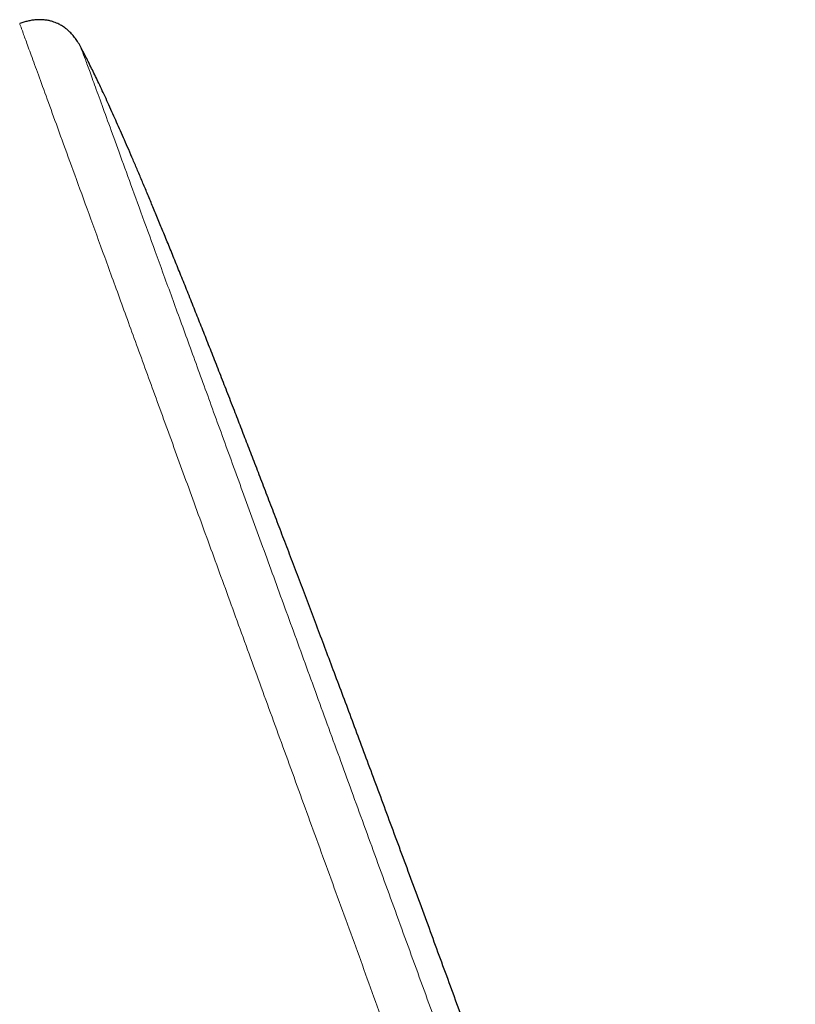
# Model space of a CAD drawing. Header units: millimetres. Extents: x 8 to 971, y 12 to 977.
# Tile 117 of 196: x 52 to 83, y 812 to 851. Entities that reach past the tile are written whole.
import ezdxf

# ---------------------------------------------------------------- set-up
doc = ezdxf.new("R2010")
doc.units = ezdxf.units.MM

msp = doc.modelspace()

# ---------------------------------------------------------------- linework, layer by layer
at = {"color": 7, "linetype": 'Continuous', "lineweight": 30}
for points, knots in [([(54.672, 850.045), (54.637, 850.111), (54.569, 850.237), (54.454, 850.411), (54.334, 850.561), (54.219, 850.678), (54.115, 850.769), (54.026, 850.837), (53.946, 850.891), (53.871, 850.936), (53.794, 850.977), (53.706, 851.018), (53.602, 851.058), (53.479, 851.095), (53.339, 851.124), (53.191, 851.142), (53.04, 851.148), (52.888, 851.142), (52.733, 851.123), (52.575, 851.091), (52.418, 851.047), (52.314, 851.012), (52.261, 850.994)], [0, 0, 0, 0, 0.0775805, 0.1496027, 0.2164697, 0.2773103, 0.3209584, 0.3597407, 0.3934642, 0.4220513, 0.4505668, 0.4842147, 0.5230646, 0.5673228, 0.6171411, 0.6724207, 0.7222909, 0.7749903, 0.829717, 0.8856485, 0.9422771, 1, 1, 1, 1]), ([(71.218, 807.618), (71.074, 808.012), (70.79, 808.793), (70.366, 809.954), (69.95, 811.093), (69.542, 812.21), (69.14, 813.306), (68.745, 814.381), (68.345, 815.469), (67.94, 816.569), (67.531, 817.68), (67.129, 818.766), (66.736, 819.828), (66.351, 820.867), (65.973, 821.881), (65.604, 822.873), (65.242, 823.841), (64.889, 824.786), (64.544, 825.704), (64.21, 826.594), (63.884, 827.458), (63.566, 828.301), (63.253, 829.128), (62.945, 829.939), (62.642, 830.734), (62.347, 831.509), (62.058, 832.263), (61.778, 832.993), (61.506, 833.7), (61.242, 834.383), (60.985, 835.048), (60.718, 835.734), (60.444, 836.439), (60.161, 837.161), (59.887, 837.858), (59.622, 838.531), (59.365, 839.18), (59.108, 839.824), (58.854, 840.46), (58.601, 841.09), (58.356, 841.693), (58.121, 842.272), (57.896, 842.822), (57.68, 843.346), (57.474, 843.844), (57.275, 844.319), (57.083, 844.776), (56.898, 845.214), (56.718, 845.635), (56.546, 846.034), (56.381, 846.414), (56.224, 846.773), (56.073, 847.114), (55.921, 847.453), (55.77, 847.789), (55.618, 848.119), (55.475, 848.427), (55.339, 848.714), (55.212, 848.98), (55.085, 849.239), (54.96, 849.491), (54.837, 849.733), (54.742, 849.915), (54.688, 850.016), (54.672, 850.045)], [0, 0, 0, 0, 0.0276249, 0.0547413, 0.0813547, 0.1074696, 0.133091, 0.1582239, 0.1828729, 0.2094338, 0.2354215, 0.2608428, 0.2857036, 0.310011, 0.3337711, 0.3569904, 0.3796757, 0.401833, 0.4234689, 0.4442171, 0.4644748, 0.484248, 0.5035431, 0.5227037, 0.5413813, 0.5595826, 0.5773135, 0.5945807, 0.6110945, 0.6271735, 0.6428238, 0.6580511, 0.6756368, 0.6926424, 0.7090781, 0.7249548, 0.7402826, 0.7550714, 0.7705695, 0.7854549, 0.799741, 0.8134414, 0.8265688, 0.8389175, 0.8507393, 0.8620466, 0.8728526, 0.8833755, 0.8934021, 0.9029467, 0.9120224, 0.9206428, 0.9288211, 0.936571, 0.9450887, 0.9530625, 0.9605141, 0.9674651, 0.9739361, 0.979949, 0.9864764, 0.9924315, 0.9978495, 1, 1, 1, 1])]:
    msp.add_open_spline(points, degree=3, knots=knots, dxfattribs=at)
at = {"color": 252, "linetype": 'Continuous', "lineweight": 0}
for points, knots in [([(52.261, 850.994), (52.268, 850.975), (52.281, 850.939), (52.389, 850.643), (52.56, 850.172), (52.801, 849.511), (53.108, 848.668), (53.481, 847.644), (53.917, 846.444), (54.416, 845.073), (54.975, 843.538), (55.591, 841.845), (56.262, 840.001), (56.986, 838.013), (57.758, 835.892), (58.576, 833.644), (59.436, 831.281), (60.335, 828.813), (61.268, 826.249), (62.232, 823.601), (63.222, 820.88), (64.234, 818.098), (65.265, 815.267), (66.309, 812.398), (67.362, 809.505), (68.419, 806.6), (69.477, 803.694), (70.53, 800.801), (71.574, 797.933), (72.604, 795.102), (73.617, 792.32), (74.607, 789.599), (75.571, 786.951), (76.504, 784.387), (77.403, 781.918), (78.263, 779.555), (79.081, 777.308), (79.834, 775.239), (80.523, 773.346), (81.149, 771.624), (81.728, 770.033), (82.263, 768.566), (82.575, 767.706), (82.732, 767.277)], [0, 0, 0, 0, 0.024615, 0.04923, 0.073844, 0.098459, 0.123074, 0.147689, 0.172303, 0.196918, 0.221533, 0.246148, 0.270763, 0.295377, 0.319992, 0.344607, 0.369222, 0.393836, 0.418451, 0.443066, 0.467681, 0.492296, 0.51691, 0.541525, 0.56614, 0.590755, 0.615369, 0.639984, 0.664599, 0.689214, 0.713829, 0.738443, 0.763058, 0.787673, 0.812288, 0.836903, 0.861517, 0.886132, 0.908906, 0.931679, 0.954453, 0.977226, 1, 1, 1, 1]), ([(70.244, 807.264), (69.904, 808.197), (69.225, 810.064), (68.21, 812.851), (67.204, 815.615), (66.211, 818.344), (65.235, 821.025), (64.281, 823.647), (63.352, 826.199), (62.453, 828.669), (61.587, 831.047), (60.758, 833.325), (59.97, 835.491), (59.225, 837.537), (58.529, 839.451), (57.882, 841.227), (57.288, 842.858), (56.75, 844.338), (56.269, 845.66), (55.847, 846.817), (55.489, 847.803), (55.193, 848.615), (54.962, 849.251), (54.796, 849.705), (54.692, 849.992), (54.679, 850.028), (54.672, 850.045)], [0, 0, 0, 0, 0.041663, 0.08333, 0.125, 0.16667, 0.208337, 0.25, 0.291663, 0.33333, 0.375, 0.41667, 0.458337, 0.5, 0.541663, 0.58333, 0.625, 0.66667, 0.708337, 0.75, 0.791663, 0.83333, 0.875, 0.91667, 0.958337, 1, 1, 1, 1]), ([(28.851, 842.745), (28.851, 842.745), (28.851, 842.745), (28.868, 842.698), (28.945, 842.488), (29.073, 842.138), (29.25, 841.649), (29.478, 841.023), (29.755, 840.262), (30.08, 839.369), (30.453, 838.346), (30.871, 837.196), (31.334, 835.924), (31.841, 834.532), (32.389, 833.026), (32.977, 831.41), (33.604, 829.689), (34.266, 827.868), (34.963, 825.955), (35.691, 823.953), (36.449, 821.87), (37.234, 819.713), (38.045, 817.487), (38.877, 815.201), (39.729, 812.86), (40.597, 810.474), (41.48, 808.048), (42.374, 805.591), (43.277, 803.111), (44.185, 800.615), (45.097, 798.111), (46.008, 795.607), (46.917, 793.111), (47.82, 790.631), (48.714, 788.174), (49.597, 785.748), (50.465, 783.362), (51.317, 781.021), (52.149, 778.735), (52.959, 776.509), (53.745, 774.352), (54.503, 772.269), (55.231, 770.268), (55.928, 768.354), (56.608, 766.486), (57.265, 764.679), (57.895, 762.949), (58.477, 761.35), (59.014, 759.875), (59.328, 759.011), (59.485, 758.579)], [0, 0, 0, 0, 0, 0.0211, 0.0422, 0.063301, 0.084401, 0.105501, 0.126601, 0.147701, 0.168801, 0.189901, 0.211001, 0.232101, 0.253201, 0.274301, 0.295401, 0.316501, 0.337601, 0.358702, 0.379802, 0.400902, 0.422002, 0.443102, 0.464202, 0.485302, 0.506402, 0.527502, 0.548602, 0.569702, 0.590802, 0.611902, 0.633003, 0.654103, 0.675203, 0.696303, 0.717403, 0.738503, 0.759603, 0.780703, 0.801803, 0.822903, 0.844003, 0.865103, 0.886203, 0.908963, 0.931722, 0.954481, 0.977241, 1, 1, 1, 1])]:
    msp.add_open_spline(points, degree=3, knots=knots, dxfattribs=at)

doc.saveas('drawing.dxf')
